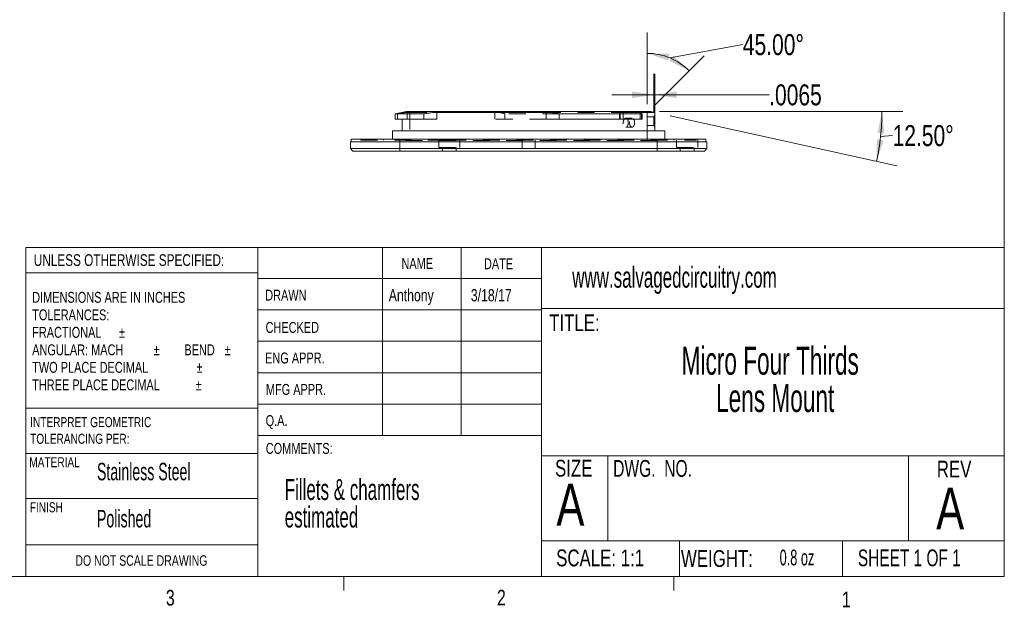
# Model space of a CAD drawing. Header units: inches. Extents: x 0.3 to 10.6, y 0.2 to 8.4.
# Tile 5 of 6: x 4.8 to 10.6, y 0.2 to 3.7. Entities that reach past the tile are written whole.
import ezdxf

# ---------------------------------------------------------------- set-up
doc = ezdxf.new("R2010")
doc.units = ezdxf.units.IN
doc.header["$MEASUREMENT"] = 0
doc.linetypes.add('HIDDEN', pattern=[0.075, 0.05, -0.025])
doc.styles.add('SLDTEXTSTYLE0', font='TXT', dxfattribs={"width": 0.605})
doc.styles.add('SLDTEXTSTYLE1', font='TXT', dxfattribs={"width": 0.75})
doc.styles.add('SLDTEXTSTYLE2', font='TXT', dxfattribs={"width": 0.6875})
doc.styles.add('SLDTEXTSTYLE3', font='TXT', dxfattribs={"width": 0.694444})
doc.dimstyles.new('SLDDIMSTYLE10', dxfattribs={"dimtxt": 0.125, "dimasz": 0.13, "dimexe": 0, "dimexo": 0.0625, "dimgap": 0.03125, "dimtad": 0, "dimtih": 1, "dimtoh": 1, "dimdec": 4, "dimzin": 4, "dimdsep": 46, "dimtxsty": 'SLDTEXTSTYLE1', "dimsah": 1, "dimcen": 0.09, "dimazin": 1, "dimtfac": 1, "dimtofl": 0, "dimtmove": 0, "dimatfit": 3, "dimfxl": 0, "dimfrac": 2, "dimtolj": 1, "dimtzin": 12, "dimarcsym": 0})
doc.dimstyles.new('SLDDIMSTYLE7', dxfattribs={"dimtxt": 0.125, "dimasz": 0.13, "dimexe": 0, "dimexo": 0.0625, "dimgap": 0.03125, "dimtad": 0, "dimtih": 1, "dimtoh": 1, "dimdec": 4, "dimrnd": 1e-09, "dimzin": 12, "dimdsep": 46, "dimtxsty": 'SLDTEXTSTYLE1', "dimsah": 1, "dimcen": 0.09, "dimadec": 0, "dimazin": 3, "dimtfac": 1, "dimtdec": 4, "dimtmove": 0, "dimatfit": 0, "dimfxl": 0, "dimfrac": 2, "dimtolj": 1, "dimtzin": 12, "dimarcsym": 0})

# ---------------------------------------------------------------- blocks, each defined once
blk = doc.blocks.new('SW_NOTE_0')
at = {"color": 0, "linetype": 'Continuous', "lineweight": 0, "char_height": 0.125, "attachment_point": 1, "style": 'SLDTEXTSTYLE0'}
for s, insert in [('Fillets & chamfers', (0, 0.1611)), ('estimated', (0, -0.0032))]:
    blk.add_mtext(s, dxfattribs=dict(at, insert=insert))
blk = doc.blocks.new('SW_NOTE_1')
at = {"color": 0, "linetype": 'Continuous', "lineweight": 0, "attachment_point": 2, "style": 'SLDTEXTSTYLE0'}
for s, insert, char_height in [('Micro Four Thirds', (0.8776, 0.2148), 0.166667), ('Lens Mount', (0.9069, -0.0074), 0.16667)]:
    blk.add_mtext(s, dxfattribs=dict(at, insert=insert, char_height=char_height))
blk = doc.blocks.new('SW_NOTE_2')
at = {"color": 0, "linetype": 'Continuous', "lineweight": 0, "char_height": 0.06, "attachment_point": 1, "style": 'SLDTEXTSTYLE1'}
for s, insert in [('INTERPRET GEOMETRIC', (0, 0.0773)), ('TOLERANCING PER:', (0, -0.022))]:
    blk.add_mtext(s, dxfattribs=dict(at, insert=insert))
blk = doc.blocks.new('SW_NOTE_3')
at = {"color": 0, "linetype": 'Continuous', "lineweight": 0, "char_height": 0.065, "attachment_point": 1, "style": 'SLDTEXTSTYLE1'}
for s, insert in [('DIMENSIONS ARE IN INCHES', (0, 0.0838)), ('TOLERANCES:', (0, -0.0206)), ('FRACTIONAL', (0, -0.125)), ('%%p', (0.5176, -0.125)), ('ANGULAR: MACH', (0, -0.2293)), ('%%p', (0.7234, -0.2293)), ('BEND', (0.9072, -0.2293)), ('%%p', (1.1478, -0.2293)), ('TWO PLACE DECIMAL', (0, -0.3337)), ('%%p', (0.9794, -0.3337)), ('THREE PLACE DECIMAL', (0, -0.4381)), ('%%p', (0.9738, -0.4381))]:
    blk.add_mtext(s, dxfattribs=dict(at, insert=insert))
blk = doc.blocks.new('_D_23')
at = {"color": 7, "linetype": 'Continuous', "lineweight": 0}
for p, q in [((8.5016, 3.2076), (8.5016, 3.6361)), ((8.6369, 3.4842), (9.0712, 3.5639)), ((8.544, 3.2), (8.84, 3.496))]:
    blk.add_line(p, q, dxfattribs=at)
for start, end in [(67.5, 90), (45, 67.5)]:
    blk.add_arc((8.5016, 3.1576), 0.3535, start, end, dxfattribs=at)
for points in [[(8.5016, 3.5111), (8.6261, 3.4686), (8.6331, 3.508)], [(8.7516, 3.4076), (8.6564, 3.4984), (8.6335, 3.4656)]]:
    blk.add_solid(points, dxfattribs=at)
at = {"color": 7, "linetype": 'Continuous', "lineweight": 0, "insert": (9.0712, 3.6258, -0.0039), "char_height": 0.125, "attachment_point": 1, "style": 'SLDTEXTSTYLE1'}
blk.add_mtext('45.00°', dxfattribs=at)
blk = doc.blocks.new('_D_24')
at = {"color": 7, "linetype": 'Continuous', "lineweight": 0}
for p, q in [((8.5737, 3.1647), (10.0257, 3.1647)), ((8.6389, 3.1391), (9.9901, 2.8396)), ((9.8925, 3.0148), (9.964, 3.0212))]:
    blk.add_line(p, q, dxfattribs=at)
for start, end in [(353.75, 0), (347.5, 353.75)]:
    blk.add_arc((8.5237, 3.1647), 1.377, start, end, dxfattribs=at)
for points in [[(9.9007, 3.1647), (9.8746, 3.0358), (9.9145, 3.0339)], [(9.868, 2.8667), (9.9099, 2.9914), (9.8704, 2.9982)]]:
    blk.add_solid(points, dxfattribs=at)
at = {"color": 7, "linetype": 'Continuous', "lineweight": 0, "insert": (9.964, 3.0831, -0.0039), "char_height": 0.125, "attachment_point": 1, "style": 'SLDTEXTSTYLE1'}
blk.add_mtext('12.50°', dxfattribs=at)
blk = doc.blocks.new('_D_25')
at = {"color": 7, "linetype": 'Continuous', "lineweight": 0}
for p, q in [((8.5406, 3.1569), (8.5406, 3.3891)), ((8.5471, 3.1569), (8.5471, 3.3891)), ((8.5406, 3.2641), (8.2906, 3.2641)), ((8.5471, 3.2641), (9.2282, 3.2641))]:
    blk.add_line(p, q, dxfattribs=at)
for points in [[(8.5406, 3.2641), (8.4106, 3.2841), (8.4106, 3.2441)], [(8.5471, 3.2641), (8.6771, 3.2441), (8.6771, 3.2841)]]:
    blk.add_solid(points, dxfattribs=at)
at = {"color": 7, "linetype": 'Continuous', "lineweight": 0, "insert": (9.2282, 3.3261, -0.0223), "char_height": 0.125, "attachment_point": 1, "style": 'SLDTEXTSTYLE1'}
blk.add_mtext('.0065', dxfattribs=at)

msp = doc.modelspace()

# ---------------------------------------------------------------- linework, layer by layer
at = {"color": 7, "linetype": 'Continuous', "lineweight": 0}
for p, q in [((10.629927, 0.392073), (10.629927, 8.192073)), ((4.798184, 0.392073), (4.798184, 2.353753)), ((4.798184, 2.353753), (10.629927, 2.353753)), ((6.179635, 2.353753), (6.179635, 0.392073)), ((6.923631, 2.353753), (6.923631, 1.231421)), ((7.392158, 2.353753), (7.392158, 1.231421)), ((7.871207, 2.353753), (7.871207, 0.392073)), ((6.179635, 2.202081), (4.798184, 2.202081)), ((6.179635, 2.168921), (7.871207, 2.168921)), ((6.179635, 1.981421), (7.871207, 1.981421)), ((7.871207, 1.98927), (10.629927, 1.98927)), ((6.179635, 1.793921), (7.871207, 1.793921)), ((7.871207, 1.606421), (6.179635, 1.606421)), ((7.871207, 1.418921), (6.179635, 1.418921)), ((4.798184, 1.395797), (6.179635, 1.395797)), ((7.871207, 1.231421), (6.179635, 1.231421)), ((4.798184, 1.125797), (6.179635, 1.125797)), ((7.871207, 1.111936), (10.629927, 1.111936)), ((8.266752, 1.111936), (8.266752, 0.604959)), ((10.057992, 1.111936), (10.057992, 0.604959)), ((4.798184, 0.855797), (6.179635, 0.855797)), ((7.871207, 0.604959), (10.629927, 0.604959)), ((8.694344, 0.604959), (8.694344, 0.392073)), ((9.666256, 0.604959), (9.666256, 0.392073)), ((4.798184, 0.580211), (6.179635, 0.580211)), ((10.629927, 0.392073), (0.329927, 0.392073)), ((6.692177, 0.392073), (6.692177, 0.307274)), ((8.660927, 0.392073), (8.660927, 0.307274))]:
    msp.add_line(p, q, dxfattribs=at)
at = {"color": 7, "linetype": 'Continuous', "lineweight": 15}
for p, q in [((7.065036, 3.164691), (6.998607, 3.149964)), ((6.998607, 3.149964), (6.998607, 3.118191)), ((6.998607, 3.149964), (7.16909, 3.149964)), ((6.998607, 3.118191), (7.16909, 3.118191)), ((7.041107, 3.118191), (7.041107, 3.049191)), ((7.065036, 3.164691), (8.523678, 3.164691)), ((7.16909, 3.149964), (7.16909, 3.118191)), ((7.247593, 3.118191), (7.16909, 3.118191)), ((7.89973, 3.159386), (7.247593, 3.159386)), ((7.247593, 3.118191), (7.247593, 3.159386)), ((7.89973, 3.118191), (7.89973, 3.159386)), ((7.977295, 3.118191), (7.89973, 3.118191)), ((7.977295, 3.149964), (8.470727, 3.149964)), ((7.977295, 3.118191), (7.977295, 3.149964)), ((7.977295, 3.118191), (8.470727, 3.118191)), ((8.547607, 3.159386), (8.468223, 3.159386)), ((8.470727, 3.149964), (8.470727, 3.118191)), ((8.547607, 3.159386), (8.523678, 3.164691)), ((8.546842, 3.120899), (8.54671, 3.106941)), ((8.547607, 3.143389), (8.547607, 3.159386)), ((8.547607, 3.049191), (8.547607, 3.070494)), ((6.737607, 2.999191), (6.737607, 2.983691)), ((6.737607, 2.999191), (8.851107, 2.999191)), ((6.982107, 3.049191), (6.982107, 2.999191)), ((6.982107, 3.049191), (8.606607, 3.049191)), ((8.606607, 2.999191), (8.606607, 3.049191)), ((8.851107, 2.983691), (8.851107, 2.999191)), ((6.731857, 2.983691), (6.731857, 2.943691)), ((6.731857, 2.983691), (8.856857, 2.983691)), ((6.731857, 2.943691), (6.746857, 2.928691)), ((6.731857, 2.943691), (8.856857, 2.943691)), ((8.841857, 2.928691), (8.856857, 2.943691)), ((8.856857, 2.943691), (8.856857, 2.983691)), ((8.841857, 2.928691), (6.746857, 2.928691))]:
    msp.add_line(p, q, dxfattribs=at)
at = {"color": 7, "linetype": 'HIDDEN', "lineweight": 0}
for p, q in [((7.012467, 3.118191), (7.012467, 3.149964)), ((7.070136, 3.159386), (7.247593, 3.159386)), ((7.070136, 3.118191), (7.070136, 3.159386)), ((7.080036, 3.164691), (7.087107, 3.15762)), ((7.087107, 3.15762), (8.501607, 3.15762)), ((7.087107, 3.15762), (7.087107, 2.991191)), ((7.593586, 3.118191), (7.593586, 3.159386)), ((7.89973, 3.118191), (7.593586, 3.118191)), ((7.977295, 3.149964), (7.653316, 3.149964)), ((7.653316, 3.149964), (7.653316, 3.118191)), ((8.3362, 3.153992), (8.3362, 3.118191)), ((8.339179, 3.118191), (8.339179, 3.149964)), ((8.358146, 3.159386), (8.468223, 3.159386)), ((8.358146, 3.118191), (8.358146, 3.159386)), ((8.411382, 3.124691), (8.373692, 3.124691)), ((8.459027, 3.15709), (8.459027, 3.118191)), ((8.468223, 3.118191), (8.468223, 3.151053)), ((8.541542, 3.133191), (8.501595, 3.133191)), ((8.501607, 3.15762), (8.508678, 3.164691)), ((8.501607, 3.132855), (8.501607, 3.15762)), ((8.547607, 3.143392), (8.541539, 3.133191)), ((8.373701, 3.071691), (8.411374, 3.071691)), ((8.50112, 3.106941), (8.501129, 3.108342)), ((8.501606, 3.080691), (8.541542, 3.080691)), ((8.501607, 2.991191), (8.501607, 3.080733)), ((8.541539, 3.080691), (8.547607, 3.07049)), ((6.794357, 2.999191), (6.794357, 2.994191)), ((6.794357, 2.994191), (7.266354, 2.994191)), ((6.928857, 2.999191), (6.928857, 2.994191)), ((7.258357, 2.994191), (7.258357, 2.949191)), ((7.266354, 2.994191), (7.266354, 2.999191)), ((7.322894, 2.994191), (7.266354, 2.994191)), ((7.322894, 2.999191), (7.322894, 2.994191)), ((7.322894, 2.994191), (8.793824, 2.994191)), ((7.385357, 2.949191), (7.385357, 2.994191)), ((7.755357, 2.944191), (7.755357, 2.994191)), ((7.833357, 2.944191), (7.833357, 2.994191)), ((8.659857, 2.994191), (8.659857, 2.999191)), ((8.675857, 2.994191), (8.675857, 2.949191)), ((8.793824, 2.994191), (8.793824, 2.999191)), ((8.802857, 2.949191), (8.802857, 2.999191)), ((8.561107, 2.991191), (7.027607, 2.991191)), ((7.027607, 2.991191), (7.027607, 2.928691)), ((7.258357, 2.949191), (7.385357, 2.949191)), ((7.280607, 2.949191), (7.280607, 2.928691)), ((7.363107, 2.928691), (7.363107, 2.949191)), ((7.755357, 2.944191), (7.833357, 2.944191)), ((8.561107, 2.928691), (8.561107, 2.991191)), ((8.675857, 2.949191), (8.802857, 2.949191)), ((8.698107, 2.949191), (8.698107, 2.928691)), ((8.780607, 2.928691), (8.780607, 2.949191))]:
    msp.add_line(p, q, dxfattribs=at)
at = {"color": 8, "linetype": 'Continuous', "lineweight": 15}
msp.add_line((8.468223, 3.151053), (8.468223, 3.159386), dxfattribs=at)
at = {"color": 7, "linetype": 'HIDDEN', "lineweight": 0}
for points, knots in [([(7.012467, 3.149964), (7.019297, 3.151363), (7.025746, 3.152642), (7.037896, 3.154949), (7.043599, 3.155974), (7.053594, 3.157631), (7.058027, 3.158287), (7.065296, 3.159163), (7.068129, 3.159386), (7.070136, 3.159386)], [0, 0, 0, 0, 0.25, 0.25, 0.5, 0.5, 0.75, 0.75, 1, 1, 1, 1]), ([(7.593586, 3.159386), (7.600623, 3.159386), (7.607265, 3.159163), (7.619793, 3.15829), (7.625656, 3.157633), (7.635964, 3.155975), (7.640552, 3.154951), (7.648106, 3.152643), (7.651105, 3.151363), (7.653316, 3.149964)], [0, 0, 0, 0, 0.25, 0.25, 0.5, 0.5, 0.75, 0.75, 1, 1, 1, 1]), ([(8.339179, 3.149964), (8.337324, 3.151363), (8.33634, 3.152642), (8.336088, 3.154949), (8.336854, 3.155974), (8.340095, 3.157631), (8.342607, 3.158287), (8.349238, 3.159163), (8.353304, 3.159386), (8.358146, 3.159386)], [0, 0, 0, 0, 0.25, 0.25, 0.5, 0.5, 0.75, 0.75, 1, 1, 1, 1]), ([(8.358096, 3.091188), (8.358096, 3.101693), (8.358513, 3.105129), (8.360115, 3.111547), (8.361297, 3.114487), (8.365663, 3.12182), (8.369729, 3.124687), (8.375677, 3.124693), (8.377648, 3.124007), (8.381253, 3.121354), (8.382876, 3.119411), (8.385608, 3.114467), (8.386671, 3.11155), (8.388122, 3.105128), (8.388495, 3.101659), (8.388497, 3.091283), (8.386951, 3.084362), (8.38291, 3.077025), (8.381276, 3.075052), (8.377676, 3.072389), (8.375723, 3.071695), (8.369708, 3.071684), (8.365675, 3.074549), (8.359846, 3.084326), (8.358096, 3.091188), (8.358096, 3.101693)], [-0.125, -0.125, 0, 0, 0.0625, 0.0625, 0.125, 0.125, 0.25, 0.25, 0.3125, 0.3125, 0.375, 0.375, 0.4375, 0.4375, 0.5, 0.5, 0.625, 0.625, 0.6875, 0.6875, 0.75, 0.75, 0.875, 0.875, 1, 1, 1.0625, 1.0625]), ([(8.395802, 3.105195), (8.395802, 3.094689), (8.396218, 3.091253), (8.397815, 3.084835), (8.398994, 3.081895), (8.40335, 3.074562), (8.40741, 3.071695), (8.413358, 3.071689), (8.41533, 3.072375), (8.41894, 3.075028), (8.420566, 3.076971), (8.423304, 3.081916), (8.424371, 3.084832), (8.425827, 3.091255), (8.426201, 3.094723), (8.426203, 3.105099), (8.424651, 3.11202), (8.4206, 3.119357), (8.418963, 3.12133), (8.415358, 3.123994), (8.413404, 3.124688), (8.407389, 3.124698), (8.403362, 3.121833), (8.397545, 3.112056), (8.395802, 3.105195), (8.395802, 3.094689)], [-0.125, -0.125, 0, 0, 0.0625, 0.0625, 0.125, 0.125, 0.25, 0.25, 0.3125, 0.3125, 0.375, 0.375, 0.4375, 0.4375, 0.5, 0.5, 0.625, 0.625, 0.6875, 0.6875, 0.75, 0.75, 0.875, 0.875, 1, 1, 1.0625, 1.0625]), ([(8.501595, 3.132855), (8.501598, 3.132947), (8.501611, 3.133306), (8.501521, 3.13087), (8.501362, 3.125803), (8.501197, 3.118409), (8.501107, 3.109774), (8.501128, 3.100811), (8.501254, 3.092529), (8.501425, 3.085929), (8.501576, 3.081511), (8.501596, 3.08099), (8.501606, 3.080733)], [0, 0, 0, 0, 0.03697103, 0.14427092, 0.25159816, 0.35898988, 0.46638263, 0.57371124, 0.68101069, 0.78836143, 0.89576389, 1, 1, 1, 1]), ([(8.541539, 3.13319), (8.541512, 3.132797), (8.541456, 3.132011), (8.541092, 3.125946), (8.540747, 3.11727), (8.540601, 3.106936), (8.540746, 3.096629), (8.541096, 3.087874), (8.541441, 3.082099), (8.541596, 3.07984), (8.541472, 3.081738), (8.541409, 3.082685)], [0, 0, 0, 0, 0.11101046, 0.22221397, 0.33343509, 0.44463111, 0.55582873, 0.66705188, 0.77825277, 0.88933718, 1, 1, 1, 1]), ([(8.54065, 3.106941), (8.540651, 3.107794), (8.540655, 3.109511), (8.540681, 3.112044), (8.540721, 3.114561), (8.54076, 3.11617), (8.54078, 3.116993)], [0, 0, 0, 0, 0.24796443, 0.49928772, 0.74403209, 1, 1, 1, 1]), ([(8.501145, 3.101161), (8.501144, 3.101246), (8.501119, 3.103048), (8.501119, 3.105042), (8.50112, 3.106941)], [0, 0, 0, 0, 0.04734791, 1, 1, 1, 1])]:
    msp.add_open_spline(points, degree=3, knots=knots, dxfattribs=at)
at = {"color": 7, "linetype": 'Continuous', "lineweight": 15}
for points, knots in [([(7.247593, 3.159386), (7.242571, 3.159386), (7.237005, 3.159163), (7.224821, 3.15829), (7.218189, 3.157633), (7.204597, 3.155975), (7.197448, 3.154951), (7.183224, 3.152643), (7.176142, 3.151363), (7.16909, 3.149964)], [0, 0, 0, 0, 0.25, 0.25, 0.5, 0.5, 0.75, 0.75, 1, 1, 1, 1]), ([(7.977295, 3.149964), (7.972551, 3.151363), (7.967241, 3.152642), (7.9555, 3.154949), (7.949033, 3.155974), (7.935639, 3.157631), (7.928535, 3.158287), (7.914166, 3.159163), (7.906959, 3.159386), (7.89973, 3.159386)], [0, 0, 0, 0, 0.25, 0.25, 0.5, 0.5, 0.75, 0.75, 1, 1, 1, 1]), ([(8.468223, 3.159386), (8.46496, 3.159386), (8.462576, 3.159163), (8.459499, 3.15829), (8.45884, 3.157633), (8.459309, 3.155975), (8.460444, 3.154951), (8.464376, 3.152643), (8.467145, 3.151363), (8.470727, 3.149964)], [0, 0, 0, 0, 0.25, 0.25, 0.5, 0.5, 0.75, 0.75, 1, 1, 1, 1]), ([(8.547607, 3.070494), (8.547579, 3.071037), (8.547524, 3.072125), (8.547157, 3.080533), (8.546809, 3.092584), (8.546661, 3.106941), (8.546809, 3.121297), (8.547157, 3.133349), (8.547524, 3.141757), (8.547579, 3.142845), (8.547607, 3.143389)], [0, 0, 0, 0, 0.1252425, 0.2504961, 0.37538665, 0.49999791, 0.62460712, 0.74949608, 0.87475239, 1, 1, 1, 1])]:
    msp.add_open_spline(points, degree=3, knots=knots, dxfattribs=at)

# ---------------------------------------------------------------- block references
at = {"color": 7, "linetype": 'Continuous', "lineweight": 0}
for name, p in [('SW_NOTE_3', (4.835334, 2.004917)), ('SW_NOTE_1', (8.357145, 1.546556)), ('SW_NOTE_2', (4.823193, 1.264654)), ('SW_NOTE_0', (6.340646, 0.811602))]:
    msp.add_blockref(name, p, dxfattribs=at)

# ---------------------------------------------------------------- texts
for s, insert, char_height, attachment_point, style in [('UNLESS OTHERWISE SPECIFIED:', (4.844808, 2.313295), 0.07, 1, 'SLDTEXTSTYLE1'), ('NAME', (7.036377, 2.290616), 0.065, 1, 'SLDTEXTSTYLE1'), ('DATE', (7.528151, 2.28888), 0.065, 1, 'SLDTEXTSTYLE1'), ('www.salvagedcircuitry.com', (8.054236, 2.238693), 0.125, 1, 'SLDTEXTSTYLE0'), ('DRAWN', (6.224279, 2.10163), 0.065, 1, 'SLDTEXTSTYLE1'), ('Anthony', (6.960641, 2.105079), 0.0729167, 1, 'SLDTEXTSTYLE1'), ('3/18/17', (7.449797, 2.105079), 0.0729167, 1, 'SLDTEXTSTYLE1'), ('TITLE:', (7.91707, 1.954788), 0.1, 1, 'SLDTEXTSTYLE1'), ('CHECKED', (6.22641, 1.90927), 0.065, 1, 'SLDTEXTSTYLE1'), ('ENG APPR.', (6.223517, 1.72675), 0.065, 1, 'SLDTEXTSTYLE1'), ('MFG APPR.', (6.228465, 1.539533), 0.065, 1, 'SLDTEXTSTYLE1'), ('Q.A.', (6.226841, 1.35361), 0.065, 1, 'SLDTEXTSTYLE1'), ('COMMENTS:', (6.227715, 1.187691), 0.065, 1, 'SLDTEXTSTYLE1'), ('MATERIAL', (4.818124, 1.102822), 0.06, 1, 'SLDTEXTSTYLE1'), ('Stainless Steel', (5.221568, 1.06928), 0.10416667, 1, 'SLDTEXTSTYLE0'), ('SIZE', (7.951958, 1.087271), 0.1, 1, 'SLDTEXTSTYLE1'), ('DWG.  NO.', (8.298457, 1.085873), 0.1, 1, 'SLDTEXTSTYLE3'), ('REV', (10.227758, 1.081966), 0.1, 1, 'SLDTEXTSTYLE1'), ('A', (7.959848, 0.944214), 0.25, 1, 'SLDTEXTSTYLE1'), ('A', (10.22367, 0.921706), 0.25, 1, 'SLDTEXTSTYLE1'), ('FINISH', (4.82086, 0.834523), 0.06, 1, 'SLDTEXTSTYLE1'), ('Polished', (5.221568, 0.788454), 0.1041667, 1, 'SLDTEXTSTYLE0'), ('SCALE: 1:1', (7.958614, 0.552099), 0.1, 1, 'SLDTEXTSTYLE1'), ('WEIGHT:', (8.702369, 0.548676), 0.1, 1, 'SLDTEXTSTYLE1'), ('0.8 oz', (9.29063, 0.551605), 0.09375, 1, 'SLDTEXTSTYLE0'), ('SHEET 1 OF 1', (9.757128, 0.552424), 0.1, 1, 'SLDTEXTSTYLE2'), ('DO NOT SCALE DRAWING', (5.486374, 0.517845), 0.0625, 2, 'SLDTEXTSTYLE1'), ('3', (5.632446, 0.311619), 0.09375, 1, 'SLDTEXTSTYLE1'), ('2', (7.605972, 0.312439), 0.09375, 1, 'SLDTEXTSTYLE1'), ('1', (9.661992, 0.301372), 0.09375, 1, 'SLDTEXTSTYLE1')]:
    msp.add_mtext(s, dxfattribs=dict(at, insert=insert, char_height=char_height, attachment_point=attachment_point, style=style))

# ---------------------------------------------------------------- dimensions: what is measured, and where the dimension line sits
for base, line1, line2, picture, middle in [((8.57057, 3.504318), ((8.501607, 2.928691), (8.501607, 3.15762)), ((8.501607, 3.15762), (8.508678, 3.164691)), '_D_23', (8.636882, 3.484203)), ((9.898613, 3.089626), ((8.508678, 3.164691), (8.523678, 3.164691)), ((8.523678, 3.164691), (8.590107, 3.149964)), '_D_24', (9.892476, 3.014783))]:
    dim = msp.add_angular_dim_2l(base=base, line1=line1, line2=line2, dimstyle='SLDDIMSTYLE10', dxfattribs=at)
    dim.commit()
    dim.dimension.update_dxf_attribs({"geometry": picture, "text_midpoint": middle, "dimtype": 162})
dim = msp.add_linear_dim(base=(8.54715, 3.264142), p1=(8.54065, 3.106941), p2=(8.54715, 3.106941), dimstyle='SLDDIMSTYLE7', dxfattribs=at)
dim.commit()
dim.dimension.update_dxf_attribs({"geometry": '_D_25', "text_midpoint": (9.486778, 3.264142), "dimtype": 160})

doc.saveas('drawing.dxf')
